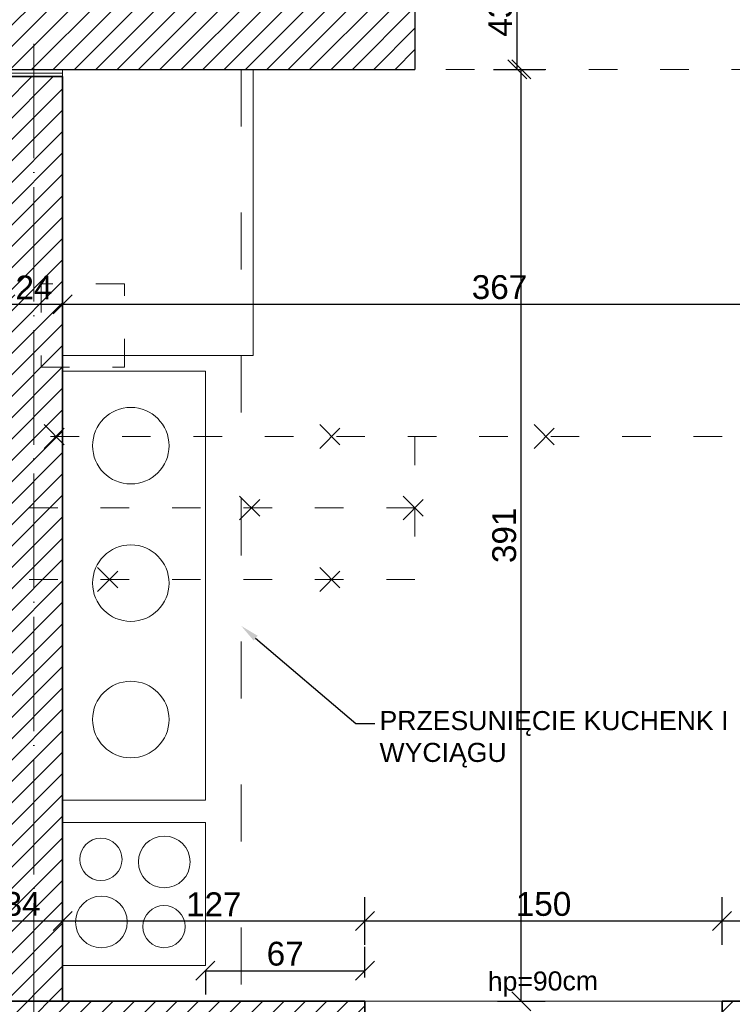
# Model space of a CAD drawing. Header units: millimetres. Extents: x -2720 to 125583, y -8970 to 34912.
# Tile 44 of 105: x 14909 to 15209, y 17928 to 18342. Entities that reach past the tile are written whole.
import ezdxf
from ezdxf import colors
from ezdxf.entities.mleader import LeaderData, LeaderLine
from ezdxf.math import Vec2, Vec3

# ---------------------------------------------------------------- set-up
doc = ezdxf.new("R2010")
doc.units = ezdxf.units.MM
for name, pattern in [('ACAD_ISO03W100', [30, 12, -18]), ('ACAD_ISO04W100', [30, 24, -3, 0, -3]), ('DASHED', [19.05, 12.7, -6.35])]:
    doc.linetypes.add(name, pattern=pattern)
for name, color, linetype, lineweight, true_color in [('A_DZIAŁOWA_PROJEKTOWANE', 7, 'Continuous', 18, 0x007cb0), ('A_HATCH', 7, 'Continuous', 5, 0x999999), ('A_HATCH_PROJEKTOWANE', 7, 'Continuous', 9, 0x0089b6), ('A_IZOLEACJA TERMI_PROJEKTOWANA', 7, 'Continuous', 15, 0x0089b6), ('A_ŚCIANY NOWOPROJEKTOWANE', 140, 'Continuous', 35, 0x00bfff)]:
    doc.layers.add(name, color=color, linetype=linetype, lineweight=lineweight, true_color=true_color)
for name, color, linetype, lineweight in [('A_KONST_ISTNIEJĄCE', 83, 'Continuous', 25), ('A_OPISY', 40, 'Continuous', 9), ('A_OSIE KONSTRUKCYJNE', 150, 'ACAD_ISO04W100', 5), ('A_WIDOK', 141, 'Continuous', 13), ('A_WIDOK-NAD', 221, 'DASHED', 13), ('A_WYMIAROWANIE', 7, 'Continuous', 9), ('A_WYPOSAŻENIE', 181, 'Continuous', 9)]:
    doc.layers.add(name, color=color, linetype=linetype, lineweight=lineweight)
doc.layers.add('A_NIEWIDOCZNE  POMOCNICZE', color=252, linetype='ACAD_ISO03W100', lineweight=5, plot=False)
doc.styles.get("Standard").update_dxf_attribs({"font": 'arial.ttf'})
doc.linetypes.add('BATTING', pattern='A,0.0001,-0.1,[134,ltypeshp.shx,S=0.1,R=0,X=-0.1,Y=0],-0.2,[134,ltypeshp.shx,S=0.1,R=180,X=0.1,Y=0],-0.1', length=0.4001)
doc.dimstyles.new('1 do 100', dxfattribs={"dimtxt": 10, "dimasz": 8, "dimexe": 10, "dimexo": 10, "dimgap": 2, "dimtad": 1, "dimdec": 0, "dimtxsty": 'Standard', "dimblk": 'OBLIQUE', "dimcen": 2.5, "dimadec": 0, "dimazin": 0, "dimtfac": 1, "dimtdec": 0, "dimtmove": 0, "dimatfit": 3, "dimldrblk": 'OBLIQUE', "dimfxl": 10, "dimfxlon": 1, "dimarcsym": 0})

# ---------------------------------------------------------------- blocks, each defined once
blk = doc.blocks.new('OSI')
at = {"layer": 'A_OSIE KONSTRUKCYJNE', "ltscale": 2}
blk.add_line((17955.03, 20706.86), (17955.03, 19966.92), dxfattribs=at)
blk = doc.blocks.new('ROZBIÓRKI_DOM')
at = {"layer": 'A_OPISY', "color": 22, "linetype": 'ACAD_ISO03W100', "true_color": 0xe22908}
for p, q in [((19191.42, 7575.89), (19201.42, 7565.89)), ((19191.42, 7565.89), (19201.42, 7575.89)), ((19307.15, 7575.89), (19317.15, 7565.89)), ((19307.15, 7565.89), (19317.15, 7575.89)), ((19397.2, 7575.89), (19407.2, 7565.89)), ((19397.2, 7565.89), (19407.2, 7575.89)), ((19347.15, 7570.89), (19347.15, 7510.89)), ((19273.52, 7545.89), (19283.52, 7535.89)), ((19273.52, 7535.89), (19283.52, 7545.89)), ((19342.15, 7545.89), (19352.15, 7535.89)), ((19342.15, 7535.89), (19352.15, 7545.89)), ((19213.84, 7515.89), (19223.84, 7505.89)), ((19213.84, 7505.89), (19223.84, 7515.89)), ((19307.15, 7515.89), (19317.15, 7505.89)), ((19307.15, 7505.89), (19317.15, 7515.89))]:
    blk.add_line(p, q, dxfattribs=at)
for points in [[(19347.15, 7510.89), (19061.15, 7510.89), (19061.15, 7724.89)], [(19347.15, 7540.89), (19091.15, 7540.89), (19091.15, 7724.89)], [(19566.15, 7570.89), (19121.15, 7570.89), (19121.15, 7724.89)]]:
    blk.add_lwpolyline(points, dxfattribs=at)
blk.add_lwpolyline([(19190.15, 7599.89), (19225.15, 7599.89), (19225.15, 7634.89), (19190.15, 7634.89)], close=True, dxfattribs=at)
blk = doc.blocks.new('_Oblique')
at = {"color": 0, "linetype": 'ByBlock', "lineweight": -2}
blk.add_line((-0.5, -0.5), (0.5, 0.5), dxfattribs=at)
blk = doc.blocks.new('*D228')
at = {"layer": 'A_WYMIAROWANIE', "color": 0, "lineweight": -2, "ltscale": 2, "transparency": 16777216}
for p, q in [((15109.89, 18320.66), (15129.89, 18320.66)), ((15119.89, 17929.66), (15119.89, 18320.66)), ((15109.89, 17929.66), (15129.89, 17929.66))]:
    blk.add_line(p, q, dxfattribs=at)
at = {"layer": 'Defpoints', "color": 0, "ltscale": 2, "transparency": 16777216}
for p in [(15074.26, 18320.66), (15119.89, 18320.66), (15095.55, 17929.66)]:
    blk.add_point(p, dxfattribs=at)
at = {"layer": 'A_WYMIAROWANIE', "color": 0, "lineweight": -2, "ltscale": 2, "transparency": 16777216, "xscale": 8, "yscale": 8, "zscale": 8}
for p, rotation in [((15119.89, 18320.66), 90), ((15119.89, 17929.66), 270)]:
    blk.add_blockref('_Oblique', p, dxfattribs=dict(at, rotation=rotation))
at = {"layer": 'A_WYMIAROWANIE', "color": 0, "ltscale": 2, "transparency": 16777216, "insert": (15112.79, 18125.16), "char_height": 10, "attachment_point": 5, "rotation": 90}
blk.add_mtext('391', dxfattribs=at)
blk = doc.blocks.new('*D298')
at = {"layer": 'A_WYMIAROWANIE', "color": 0, "lineweight": -2, "ltscale": 2, "transparency": 16777216}
for p, q in [((14915.26, 17677.3), (14915.26, 17657.3)), ((15306.26, 17677.3), (15306.26, 17657.3)), ((14915.26, 17667.3), (15306.26, 17667.3))]:
    blk.add_line(p, q, dxfattribs=at)
at = {"layer": 'Defpoints', "color": 0, "ltscale": 2, "transparency": 16777216}
for p in [(14915.26, 17961.43), (15306.26, 17883.37), (15306.26, 17667.3)]:
    blk.add_point(p, dxfattribs=at)
at = {"layer": 'A_WYMIAROWANIE', "color": 0, "lineweight": -2, "ltscale": 2, "transparency": 16777216, "xscale": 8, "yscale": 8, "zscale": 8, "rotation": 180}
blk.add_blockref('_Oblique', (14915.26, 17667.3), dxfattribs=at)
at = {"layer": 'A_WYMIAROWANIE', "color": 0, "lineweight": -2, "ltscale": 2, "transparency": 16777216, "xscale": 8, "yscale": 8, "zscale": 8}
blk.add_blockref('_Oblique', (15306.26, 17667.3), dxfattribs=at)
at = {"layer": 'A_WYMIAROWANIE', "color": 0, "ltscale": 2, "transparency": 16777216, "insert": (15110.76, 17674.41), "char_height": 10, "attachment_point": 5}
blk.add_mtext('391', dxfattribs=at)
blk = doc.blocks.new('*D308')
at = {"layer": 'A_WYMIAROWANIE', "color": 0, "lineweight": -2, "ltscale": 2, "transparency": 16777216}
for p, q in [((13281.26, 17626.09), (13281.26, 17606.09)), ((15776.26, 17626.09), (15776.26, 17606.09)), ((13281.26, 17616.09), (15776.26, 17616.09))]:
    blk.add_line(p, q, dxfattribs=at)
at = {"layer": 'Defpoints', "color": 0, "ltscale": 2, "transparency": 16777216}
for p in [(13281.26, 18149.66), (15776.26, 18149.66), (15776.26, 17616.09)]:
    blk.add_point(p, dxfattribs=at)
at = {"layer": 'A_WYMIAROWANIE', "color": 0, "lineweight": -2, "ltscale": 2, "transparency": 16777216, "xscale": 8, "yscale": 8, "zscale": 8, "rotation": 180}
blk.add_blockref('_Oblique', (13281.26, 17616.09), dxfattribs=at)
at = {"layer": 'A_WYMIAROWANIE', "color": 0, "lineweight": -2, "ltscale": 2, "transparency": 16777216, "xscale": 8, "yscale": 8, "zscale": 8}
blk.add_blockref('_Oblique', (15776.26, 17616.09), dxfattribs=at)
at = {"layer": 'A_WYMIAROWANIE', "color": 0, "ltscale": 2, "transparency": 16777216, "insert": (14528.76, 17623.2), "char_height": 10, "attachment_point": 5}
blk.add_mtext('2495', dxfattribs=at)
blk = doc.blocks.new('*D485')
at = {"layer": 'A_WYMIAROWANIE', "color": 0, "lineweight": -2, "ltscale": 2, "transparency": 16777216}
for p, q in [((15204.26, 17953.32), (15204.26, 17973.32)), ((15294.26, 17973.32), (15294.26, 17953.32)), ((15294.26, 17963.32), (15204.26, 17963.32))]:
    blk.add_line(p, q, dxfattribs=at)
at = {"layer": 'Defpoints', "color": 0, "ltscale": 2, "transparency": 16777216}
for p in [(15294.26, 17983.76), (15204.26, 17963.32), (15204.26, 17929.66)]:
    blk.add_point(p, dxfattribs=at)
at = {"layer": 'A_WYMIAROWANIE', "color": 0, "lineweight": -2, "ltscale": 2, "transparency": 16777216, "xscale": 8, "yscale": 8, "zscale": 8, "rotation": 180}
blk.add_blockref('_Oblique', (15204.26, 17963.32), dxfattribs=at)
at = {"layer": 'A_WYMIAROWANIE', "color": 0, "lineweight": -2, "ltscale": 2, "transparency": 16777216, "xscale": 8, "yscale": 8, "zscale": 8}
blk.add_blockref('_Oblique', (15294.26, 17963.32), dxfattribs=at)
at = {"layer": 'A_WYMIAROWANIE', "color": 0, "ltscale": 2, "transparency": 16777216, "insert": (15249.26, 17970.42), "char_height": 10, "attachment_point": 5}
blk.add_mtext('90', dxfattribs=at)
blk = doc.blocks.new('*D486')
at = {"layer": 'A_WYMIAROWANIE', "color": 0, "lineweight": -2, "ltscale": 2, "transparency": 16777216}
for p, q in [((15054.26, 17953.32), (15054.26, 17973.32)), ((15204.26, 17953.32), (15204.26, 17973.32)), ((15204.26, 17963.32), (15054.26, 17963.32))]:
    blk.add_line(p, q, dxfattribs=at)
at = {"layer": 'Defpoints', "color": 0, "ltscale": 2, "transparency": 16777216}
for p in [(15054.26, 17963.32), (15054.26, 17929.66), (15204.26, 17929.66)]:
    blk.add_point(p, dxfattribs=at)
at = {"layer": 'A_WYMIAROWANIE', "color": 0, "lineweight": -2, "ltscale": 2, "transparency": 16777216, "xscale": 8, "yscale": 8, "zscale": 8, "rotation": 180}
blk.add_blockref('_Oblique', (15054.26, 17963.32), dxfattribs=at)
at = {"layer": 'A_WYMIAROWANIE', "color": 0, "lineweight": -2, "ltscale": 2, "transparency": 16777216, "xscale": 8, "yscale": 8, "zscale": 8}
blk.add_blockref('_Oblique', (15204.26, 17963.32), dxfattribs=at)
at = {"layer": 'A_WYMIAROWANIE', "color": 0, "ltscale": 2, "transparency": 16777216, "insert": (15129.26, 17970.42), "char_height": 10, "attachment_point": 5}
blk.add_mtext('150', dxfattribs=at)
blk = doc.blocks.new('*D487')
at = {"layer": 'A_WYMIAROWANIE', "color": 0, "lineweight": -2, "ltscale": 2, "transparency": 16777216}
for p, q in [((14927.26, 17963.32), (14927.26, 17973.32)), ((15054.26, 17953.32), (15054.26, 17973.32)), ((15054.26, 17963.32), (14927.26, 17963.32))]:
    blk.add_line(p, q, dxfattribs=at)
at = {"layer": 'Defpoints', "color": 0, "ltscale": 2, "transparency": 16777216}
for p in [(14927.26, 17963.32), (14927.26, 17963.32), (15054.26, 17929.66)]:
    blk.add_point(p, dxfattribs=at)
at = {"layer": 'A_WYMIAROWANIE', "color": 0, "lineweight": -2, "ltscale": 2, "transparency": 16777216, "xscale": 8, "yscale": 8, "zscale": 8, "rotation": 180}
blk.add_blockref('_Oblique', (14927.26, 17963.32), dxfattribs=at)
at = {"layer": 'A_WYMIAROWANIE', "color": 0, "lineweight": -2, "ltscale": 2, "transparency": 16777216, "xscale": 8, "yscale": 8, "zscale": 8}
blk.add_blockref('_Oblique', (15054.26, 17963.32), dxfattribs=at)
at = {"layer": 'A_WYMIAROWANIE', "color": 0, "ltscale": 2, "transparency": 16777216, "insert": (14990.76, 17970.34), "char_height": 10, "attachment_point": 5}
blk.add_mtext('127', dxfattribs=at)
blk = doc.blocks.new('*D488')
at = {"layer": 'A_WYMIAROWANIE', "color": 0, "lineweight": -2, "ltscale": 2, "transparency": 16777216}
for p, q in [((14893.26, 17973.32), (14893.26, 17953.32)), ((14927.26, 17963.32), (14927.26, 17973.32)), ((14927.26, 17963.32), (14893.26, 17963.32))]:
    blk.add_line(p, q, dxfattribs=at)
at = {"layer": 'Defpoints', "color": 0, "ltscale": 2, "transparency": 16777216}
for p in [(14893.26, 17997.82), (14893.26, 17963.32), (14927.26, 17963.32)]:
    blk.add_point(p, dxfattribs=at)
at = {"layer": 'A_WYMIAROWANIE', "color": 0, "lineweight": -2, "ltscale": 2, "transparency": 16777216, "xscale": 8, "yscale": 8, "zscale": 8, "rotation": 180}
blk.add_blockref('_Oblique', (14893.26, 17963.32), dxfattribs=at)
at = {"layer": 'A_WYMIAROWANIE', "color": 0, "lineweight": -2, "ltscale": 2, "transparency": 16777216, "xscale": 8, "yscale": 8, "zscale": 8}
blk.add_blockref('_Oblique', (14927.26, 17963.32), dxfattribs=at)
at = {"layer": 'A_WYMIAROWANIE', "color": 0, "ltscale": 2, "transparency": 16777216, "insert": (14910.26, 17970.43), "char_height": 10, "attachment_point": 5}
blk.add_mtext('34', dxfattribs=at)
blk = doc.blocks.new('*D490')
at = {"layer": 'A_WYMIAROWANIE', "color": 0, "lineweight": -2, "ltscale": 2, "transparency": 16777216}
for p, q in [((15108.25, 18363.66), (15128.25, 18363.66)), ((15118.25, 18320.66), (15118.25, 18363.66)), ((15108.25, 18320.66), (15128.25, 18320.66))]:
    blk.add_line(p, q, dxfattribs=at)
at = {"layer": 'Defpoints', "color": 0, "ltscale": 2, "transparency": 16777216}
for p in [(15093.91, 18363.66), (15118.25, 18363.66), (15093.91, 18320.66)]:
    blk.add_point(p, dxfattribs=at)
at = {"layer": 'A_WYMIAROWANIE', "color": 0, "lineweight": -2, "ltscale": 2, "transparency": 16777216, "xscale": 8, "yscale": 8, "zscale": 8}
for p, rotation in [((15118.25, 18363.66), 90), ((15118.25, 18320.66), 270)]:
    blk.add_blockref('_Oblique', p, dxfattribs=dict(at, rotation=rotation))
at = {"layer": 'A_WYMIAROWANIE', "color": 0, "ltscale": 2, "transparency": 16777216, "insert": (15111.14, 18342.16), "char_height": 10, "attachment_point": 5, "rotation": 90}
blk.add_mtext('43', dxfattribs=at)
blk = doc.blocks.new('*D492')
at = {"layer": 'A_WYMIAROWANIE', "color": 0, "lineweight": -2, "ltscale": 2, "transparency": 16777216}
for p, q in [((14927.26, 18232.14), (14927.26, 18212.14)), ((14903.26, 18222.14), (14903.26, 18212.14)), ((14903.26, 18222.14), (14927.26, 18222.14))]:
    blk.add_line(p, q, dxfattribs=at)
at = {"layer": 'Defpoints', "color": 0, "ltscale": 2, "transparency": 16777216}
for p in [(14927.26, 18268.64), (14903.26, 18223.7), (14927.26, 18222.14)]:
    blk.add_point(p, dxfattribs=at)
at = {"layer": 'A_WYMIAROWANIE', "color": 0, "lineweight": -2, "ltscale": 2, "transparency": 16777216, "xscale": 8, "yscale": 8, "zscale": 8, "rotation": 180}
blk.add_blockref('_Oblique', (14903.26, 18222.14), dxfattribs=at)
at = {"layer": 'A_WYMIAROWANIE', "color": 0, "lineweight": -2, "ltscale": 2, "transparency": 16777216, "xscale": 8, "yscale": 8, "zscale": 8}
blk.add_blockref('_Oblique', (14927.26, 18222.14), dxfattribs=at)
at = {"layer": 'A_WYMIAROWANIE', "color": 0, "ltscale": 2, "transparency": 16777216, "insert": (14915.26, 18229.17), "char_height": 10, "attachment_point": 5}
blk.add_mtext('24', dxfattribs=at)
blk = doc.blocks.new('*D493')
at = {"layer": 'A_WYMIAROWANIE', "color": 0, "lineweight": -2, "ltscale": 2, "transparency": 16777216}
for p, q in [((14927.26, 18232.14), (14927.26, 18212.14)), ((15294.26, 18232.14), (15294.26, 18212.14)), ((14927.26, 18222.14), (15294.26, 18222.14))]:
    blk.add_line(p, q, dxfattribs=at)
at = {"layer": 'Defpoints', "color": 0, "ltscale": 2, "transparency": 16777216}
for p in [(14927.26, 18268.64), (15294.26, 18258.16), (15294.26, 18222.14)]:
    blk.add_point(p, dxfattribs=at)
at = {"layer": 'A_WYMIAROWANIE', "color": 0, "lineweight": -2, "ltscale": 2, "transparency": 16777216, "xscale": 8, "yscale": 8, "zscale": 8, "rotation": 180}
blk.add_blockref('_Oblique', (14927.26, 18222.14), dxfattribs=at)
at = {"layer": 'A_WYMIAROWANIE', "color": 0, "lineweight": -2, "ltscale": 2, "transparency": 16777216, "xscale": 8, "yscale": 8, "zscale": 8}
blk.add_blockref('_Oblique', (15294.26, 18222.14), dxfattribs=at)
at = {"layer": 'A_WYMIAROWANIE', "color": 0, "ltscale": 2, "transparency": 16777216, "insert": (15110.76, 18229.25), "char_height": 10, "attachment_point": 5}
blk.add_mtext('367', dxfattribs=at)
blk = doc.blocks.new('*D504')
at = {"layer": 'A_WYMIAROWANIE', "color": 0, "lineweight": -2, "ltscale": 2, "transparency": 16777216}
for p, q in [((15054.26, 17939.66), (15054.26, 17952.45)), ((14987.26, 17942.45), (14987.26, 17932.45)), ((14987.26, 17942.45), (15054.26, 17942.45))]:
    blk.add_line(p, q, dxfattribs=at)
at = {"layer": 'Defpoints', "color": 0, "ltscale": 2, "transparency": 16777216}
for p in [(14987.26, 17944.66), (15054.26, 17942.45), (15054.26, 17929.66)]:
    blk.add_point(p, dxfattribs=at)
at = {"layer": 'A_WYMIAROWANIE', "color": 0, "lineweight": -2, "ltscale": 2, "transparency": 16777216, "xscale": 8, "yscale": 8, "zscale": 8, "rotation": 180}
blk.add_blockref('_Oblique', (14987.26, 17942.45), dxfattribs=at)
at = {"layer": 'A_WYMIAROWANIE', "color": 0, "lineweight": -2, "ltscale": 2, "transparency": 16777216, "xscale": 8, "yscale": 8, "zscale": 8}
blk.add_blockref('_Oblique', (15054.26, 17942.45), dxfattribs=at)
at = {"layer": 'A_WYMIAROWANIE', "color": 0, "ltscale": 2, "transparency": 16777216, "insert": (15020.76, 17949.55), "char_height": 10, "attachment_point": 5}
blk.add_mtext('67', dxfattribs=at)

msp = doc.modelspace()

# ---------------------------------------------------------------- hatches: boundary and pattern name
at = {"layer": 'A_HATCH'}
h = msp.add_hatch(dxfattribs=at)
h.set_pattern_fill('ANSI31', color=256, scale=2)
h.set_pattern_definition([(45, (-1713.23, 355.087), (-4.490128, 4.490128), [])])
h.paths.add_polyline_path([(15360.26, 18363.66), (15290.26, 18363.66), (15250.26, 18363.66), (15250.26, 18320.66), (15294.26, 18320.66), (15294.26, 18306.66), (15360.26, 18306.66)])
h.paths.add_polyline_path([(15075.26, 18363.66), (14903.26, 18363.66), (14903.26, 18320.66), (15075.26, 18320.66)])
h.paths.add_polyline_path([(14803.26, 18456.66), (14775.26, 18456.66), (14775.26, 18363.66), (14803.26, 18363.66)])
h.paths.add_polyline_path([(14803.26, 18581.66), (14775.26, 18581.66), (14775.26, 18556.66), (14803.26, 18556.66)])
h.paths.add_polyline_path([(14852.26, 19003.66), (14803.26, 19003.66), (14803.26, 18933.66), (14852.26, 18933.66)])
h.paths.add_polyline_path([(14852.26, 19121.66), (14818.26, 19121.66), (14818.26, 19153.66), (14811.36, 19153.66), (14775.26, 19153.66), (14775.26, 19093.66), (14803.26, 19093.66), (14852.26, 19093.66)])
h.paths.add_polyline_path([(15063.26, 19251.66), (15035.26, 19251.66), (15035.26, 19216.66), (15063.26, 19216.66)])
h.paths.add_polyline_path([(15063.26, 19428.66), (15063.26, 19471.66), (15010.26, 19471.66), (15010.26, 19464.23), (15010.26, 19428.66), (15035.26, 19428.66), (15035.26, 19355.66), (15063.26, 19355.66)])
h.paths.add_polyline_path([(14818.26, 19638.66), (14747.26, 19638.66), (14747.26, 19630.66), (14747.26, 19595.66), (14775.26, 19595.66), (14775.26, 19428.66), (14865.26, 19428.66), (14865.26, 19471.66), (14818.26, 19471.66)])
h.paths.add_polyline_path([(14818.26, 19428.66), (14775.26, 19428.66), (14775.26, 19280.66), (14818.26, 19280.66)])
h.paths.add_polyline_path([(15228.71, 19099.16), (15228.71, 19113.16), (15242.71, 19113.16), (15242.71, 19099.16)])
h.paths.add_polyline_path([(15269.06, 19121.66), (15269.06, 19099.16), (15255.06, 19099.16), (15255.06, 19121.66), (15063.26, 19121.66), (15063.26, 19126.66), (15035.26, 19126.66), (15035.26, 19121.66), (15035.26, 19093.66), (15290.26, 19093.66), (15290.26, 19121.66)])
h.paths.add_polyline_path([(14775.26, 18991.15), (14797.76, 18991.15), (14797.76, 18977.15), (14775.26, 18977.15), (14775.26, 18669.66), (14803.26, 18669.66), (14803.26, 19093.66), (14775.26, 19093.66)])
at = {"layer": 'A_HATCH_PROJEKTOWANE', "ltscale": 2}
h = msp.add_hatch(dxfattribs=at)
h.set_pattern_fill('ANSI31', color=256, scale=2)
h.set_pattern_definition([(45, (-3039.768, -2375.465), (-4.490128, 4.490128), [])])
h.paths.add_polyline_path([(14927.26, 18317.66), (14903.26, 18317.66), (14903.26, 17929.66), (14927.26, 17929.66)])
h.paths.add_polyline_path([(14464.26, 17929.66), (14464.26, 17905.66), (14593.49, 17905.66), (14593.49, 17929.66)])
h.paths.add_polyline_path([(14229.26, 17929.66), (14229.26, 17905.66), (14364.26, 17905.66), (14364.26, 17929.66)])
h.paths.add_polyline_path([(14343.26, 18075.66), (14319.26, 18075.66), (14319.26, 17929.66), (14343.26, 17929.66)])
h.paths.add_polyline_path([(14343.26, 18175.66), (14343.26, 18195.66), (14319.26, 18195.66), (14319.26, 18175.66)])
h.paths.add_polyline_path([(14343.26, 18317.66), (14319.26, 18317.66), (14319.26, 18295.66), (14343.26, 18295.66)])
h.paths.add_polyline_path([(14014.26, 18158.66), (13990.26, 18158.66), (13990.26, 17905.66), (14079.26, 17905.66), (14079.26, 17913.66), (14079.26, 17929.66), (14014.26, 17929.66)])
h.paths.add_polyline_path([(15054.26, 17905.66), (15054.26, 17929.66), (14593.49, 17929.66), (14593.49, 17905.66)])
h.paths.add_polyline_path([(15204.26, 17929.66), (15204.26, 17905.66), (15318.26, 17905.66), (15318.26, 18145.66), (15318.26, 18163.66), (15294.26, 18163.66), (15294.26, 18145.66), (15294.26, 17929.66)])

# ---------------------------------------------------------------- linework, layer by layer
at = {"layer": 'A_IZOLEACJA TERMI_PROJEKTOWANA', "ltscale": 2}
msp.add_line((14927.26, 18317.66), (14927.26, 18320.66), dxfattribs=at)
at = {"layer": 'A_IZOLEACJA TERMI_PROJEKTOWANA', "linetype": 'BATTING', "ltscale": 3}
msp.add_line((14903.26, 18319.16), (14927.26, 18319.16), dxfattribs=at)
at = {"layer": 'A_KONST_ISTNIEJĄCE', "ltscale": 2}
msp.add_line((15075.26, 18363.66), (15075.26, 18320.66), dxfattribs=at)
msp.add_lwpolyline([(14903.26, 18320.66), (15075.26, 18320.66)], dxfattribs=at)
at = {"layer": 'A_NIEWIDOCZNE  POMOCNICZE', "ltscale": 2}
msp.add_lwpolyline([(15073.26, 18565.66), (15073.26, 18758.66), (15290.26, 18758.66), (15290.26, 18363.66), (15250.26, 18363.66), (15250.26, 18320.66), (15294.26, 18320.66), (15294.26, 17929.66), (14927.26, 17929.66), (14927.26, 18320.66), (15075.26, 18320.66), (15075.26, 18363.66), (14803.26, 18363.66), (14803.26, 18565.66), (15073.26, 18565.66)], dxfattribs=at)
at = {"layer": 'A_WIDOK', "ltscale": 2}
msp.add_line((15054.26, 17929.66), (15204.26, 17929.66), dxfattribs=at)
at = {"layer": 'A_WIDOK-NAD', "linetype": 'ACAD_ISO03W100'}
msp.add_line((15250.26, 18320.66), (15075.26, 18320.66), dxfattribs=at)
at = {"layer": 'A_WYPOSAŻENIE', "linetype": 'ACAD_ISO03W100', "ltscale": 2}
msp.add_line((15002.26, 18320.66), (15002.26, 17929.66), dxfattribs=at)
at = {"layer": 'A_WYPOSAŻENIE', "ltscale": 2}
for points in [[(14927.26, 18200.66), (15007.26, 18200.66), (15007.26, 18320.66), (14927.26, 18320.66)], [(14927.26, 18014), (14987.26, 18014), (14987.26, 18194), (14927.26, 18194)], [(14927.26, 17944.66), (14987.26, 17944.66), (14987.26, 18004.66), (14927.26, 18004.66)]]:
    msp.add_lwpolyline(points, close=True, dxfattribs=at)
for centre, radius in [((14955.93, 18162.76), 16.06), ((14955.93, 18105.12), 16.06), ((14955.93, 18047.86), 16.06), ((14943.36, 17989.19), 8.87), ((14969.97, 17988.11), 10.86), ((14943.58, 17962.92), 10.86), ((14969.86, 17960.97), 8.87)]:
    msp.add_circle(centre, radius, dxfattribs=at)
at = {"layer": 'A_ŚCIANY NOWOPROJEKTOWANE', "ltscale": 2}
for p, q in [((14903.26, 18317.66), (14927.26, 18317.66)), ((14927.26, 18317.66), (14927.26, 17929.66)), ((15054.26, 17929.66), (15054.26, 17905.66)), ((15204.26, 17929.66), (15204.26, 17905.66))]:
    msp.add_line(p, q, dxfattribs=at)
for points in [[(14464.26, 17929.66), (15054.26, 17929.66)], [(15204.26, 17929.66), (15294.26, 17929.66)]]:
    msp.add_lwpolyline(points, dxfattribs=at)

# ---------------------------------------------------------------- block references
at = {"layer": 'A_OSIE KONSTRUKCYJNE'}
msp.add_blockref('OSI', (-3039.77, -2375.46), dxfattribs=at)
at = {"layer": 'A_WIDOK'}
msp.add_blockref('ROZBIÓRKI_DOM', (-4271.9, 10595.77), dxfattribs=at)

# ---------------------------------------------------------------- texts
at = {"layer": 'A_OPISY', "transparency": 33554559, "insert": (15128.98, 17936.94), "char_height": 8, "attachment_point": 5, "rotation": 0.4248}
msp.add_mtext_dynamic_manual_height_columns('hp=90cm', width=44.3905, gutter_width=12.5, heights=[0], dxfattribs=at)

# ---------------------------------------------------------------- dimensions: what is measured, and where the dimension line sits
at = {"layer": 'A_WYMIAROWANIE', "ltscale": 2}
dim = msp.add_linear_dim(base=(15118.25, 18363.66), p1=(15093.91, 18320.66), p2=(15093.91, 18363.66), angle=90, dimstyle='1 do 100', dxfattribs=at)
dim.commit()
dim.dimension.update_dxf_attribs({"geometry": '*D490', "text_midpoint": (15111.14, 18342.16)})
dim = msp.add_linear_dim(base=(15119.89, 18320.66), p1=(15095.55, 17929.66), p2=(15074.26, 18320.66), angle=90, dimstyle='1 do 100', override={"dimtmove": 1}, dxfattribs=at)
dim.commit()
dim.dimension.update_dxf_attribs({"geometry": '*D228', "text_midpoint": (15112.79, 18125.16)})
for base, p1, p2, picture, middle in [((14927.26, 18222.14), (14903.26, 18223.7), (14927.26, 18268.64), '*D492', (14915.26, 18229.17)), ((15294.26, 18222.14), (14927.26, 18268.64), (15294.26, 18258.16), '*D493', (15110.76, 18229.25)), ((14893.26, 17963.32), (14927.26, 17963.32), (14893.26, 17997.82), '*D488', (14910.26, 17970.43)), ((15204.26, 17963.32), (15294.26, 17983.76), (15204.26, 17929.66), '*D485', (15249.26, 17970.42)), ((14927.26, 17963.32), (15054.26, 17929.66), (14927.26, 17963.32), '*D487', (14990.76, 17970.34)), ((15054.26, 17963.32), (15204.26, 17929.66), (15054.26, 17929.66), '*D486', (15129.26, 17970.42)), ((15306.26, 17667.3), (14915.26, 17961.43), (15306.26, 17883.37), '*D298', (15110.76, 17674.41))]:
    dim = msp.add_linear_dim(base=base, p1=p1, p2=p2, dimstyle='1 do 100', override={"dimtmove": 1}, dxfattribs=at)
    dim.commit()
    dim.dimension.update_dxf_attribs({"geometry": picture, "text_midpoint": middle})
for base, p1, p2, picture, middle in [((15776.26, 17616.09), (13281.26, 18149.66), (15776.26, 18149.66), '*D308', (14528.76, 17623.2)), ((15054.26, 17942.45), (14987.26, 17944.66), (15054.26, 17929.66), '*D504', (15020.76, 17949.55))]:
    dim = msp.add_linear_dim(base=base, p1=p1, p2=p2, dimstyle='1 do 100', dxfattribs=at)
    dim.commit()
    dim.dimension.update_dxf_attribs({"geometry": picture, "text_midpoint": middle})

# ---------------------------------------------------------------- leaders
at = {"layer": 'A_DZIAŁOWA_PROJEKTOWANE', "ltscale": 2}
ml = msp.add_multileader_mtext('Standard', dxfattribs=at)
ml.set_content('PRZESUNIĘCIE KUCHENK I WYCIĄGU', color=256)
ml.set_leader_properties()
ml.build(insert=Vec2(0, 0))
ml.multileader.update_dxf_attribs({"arrow_head_size": 8})
ctx = ml.context
ctx.base_point, ctx.char_height, ctx.arrow_head_size, ctx.plane_origin = Vec3(15058.38, 18046.24), 8, 8, Vec3(15376.21, 18269.08)
notes = []
notes.append((ctx, [(1, (1, 1, 0), (15050.38, 18046.24), (1, 0), 8, [(0, [(15002.26, 18087.19)], 0, [])])]))
ctx.mtext.insert, ctx.mtext.width, ctx.mtext.defined_height, ctx.mtext.flow_direction = Vec3(15060.38, 18051.41), 187.0563, 51.02, 5
for ctx, leaders in notes:
    for number, flags, end, landing, length, lines in leaders:
        leader = LeaderData()
        leader.index, (leader.has_last_leader_line, leader.has_dogleg_vector, leader.attachment_direction) = number, flags
        leader.last_leader_point, leader.dogleg_vector, leader.dogleg_length = Vec3(end), Vec3(landing), length
        for number, points, colour, breaks in lines:
            line = LeaderLine()
            line.index, line.vertices, line.color, line.breaks = number, Vec3.list(points), colors.encode_raw_color(colour), breaks
            leader.lines.append(line)
        ctx.leaders.append(leader)

doc.saveas('drawing.dxf')
